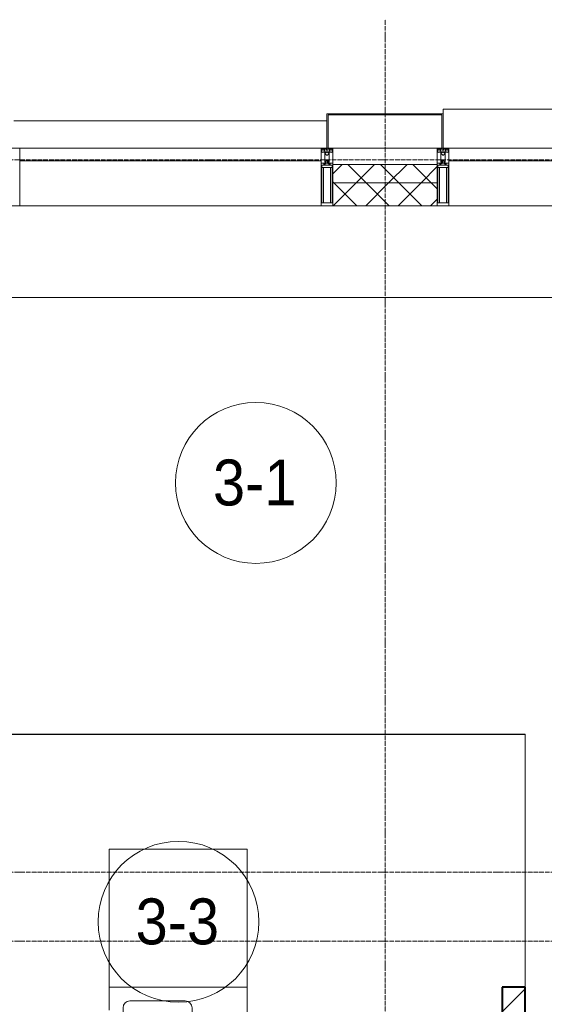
# Model space of a CAD drawing. Header units: millimetres. Extents: x 106966 to 201968, y 7718 to 228773.
# Tile 16 of 44: x 113560 to 115843, y 29425 to 33710. Entities that reach past the tile are written whole.
import ezdxf

# ---------------------------------------------------------------- set-up
doc = ezdxf.new("R2010")
doc.units = ezdxf.units.MM
doc.linetypes.add('ADSK_Линия сетки', pattern=[25, 20, -2.5, 0, -2.5])
doc.linetypes.add('Линия сетки', pattern=[25, 20, -2.5, 0, -2.5])
for name, color, linetype, lineweight in [('Импосты витража', 7, 'Continuous', 18), ('Колонны', 7, 'Continuous', 18), ('Марки помещений', 7, 'Continuous', 20), ('Мебель', 7, 'Continuous', 18), ('Оси', 7, 'Continuous', 9), ('Панели витража', 7, 'Continuous', 18), ('Перекрытия', 7, 'Continuous', 18), ('Сантехнические приборы', 7, 'Continuous', 18), ('Стены', 7, 'Continuous', 18), ('Стены разрез', 7, 'Continuous', 40), ('Стены штриховка', 7, 'Continuous', 40), ('Элементы узлов', 7, 'Continuous', 18)]:
    doc.layers.add(name, color=color, linetype=linetype, lineweight=lineweight)
doc.styles.add('Arial_3', font='arial.ttf', dxfattribs={"width": 0.9, "height": 200})
pattern_1 = [(45, (0, 0), (-70.71068, 70.71068), []), (135, (0, 0), (-70.71068, -70.71068), [])]

# ---------------------------------------------------------------- blocks, each defined once
blk = doc.blocks.new('MR_Мойка - Кухонная мойка-V19-МКСС_К4_L24_81_300_')
at = {"layer": 'Сантехнические приборы', "color": 253, "true_color": 0xaaaaaa}
for p, q in [((-300, 50), (-300, -550)), ((-300, 50), (-300, -550)), ((-136.7, -6.7), (-122.6, -33.3)), ((-79, -39), (-69.8, -48.2)), ((-45.7, -24.2), (-55, -14.9)), ((35.5, -105.4), (-45.7, -24.2)), ((2.7, -6.7), (-11.4, -33.3)), ((-104, -70), (-210, -70)), ((-69.8, -48.2), (11.4, -129.4)), ((210, -70), (0.1, -70)), ((-240, -100), (-240, -360)), ((-74, -360), (-74, -100)), ((-60, -100), (-60, -460)), ((15.7, -129.4), (35.5, -109.6)), ((240, -460), (240, -100)), ((-210, -390), (-104, -390)), ((300, -550), (300, -450)), ((-30, -490), (210, -490)), ((-300, -550), (300, -550))]:
    blk.add_line(p, q, dxfattribs=at)
for centre, radius, start, end in [((-129.7, -20), 15, 360, 180), ((-129.7, -20), 15, 180, 360), ((-67, -26.9), 17, 45, 225), ((136.3, 77.5), 208.5, 209.1823, 223.4054), ((-4.3, -20), 15, 360, 180), ((-4.3, -20), 15, 180, 360), ((-210, -100), 30, 90, 180), ((-104, -100), 30, 360, 90), ((-171.5, -230.2), 208.5, 46.5946, 60.8177), ((-30, -100), 30, 118.5511, 180), ((-21.7, -72.3), 9.19, 225, 45), ((210, -100), 30, 360, 90), ((-157, -130), 20, 360, 180), ((33.3, -107.5), 3, 315, 45), ((33.3, -107.5), 3, 315, 45), ((-157, -130), 20, 180, 360), ((10, -170), 20, 360, 180), ((10, -170), 20, 180, 360), ((13.5, -127.3), 3, 225, 315), ((13.5, -127.3), 3, 225, 315), ((-210, -360), 30, 180, 270), ((-104, -360), 30, 270, 360), ((-30, -460), 30, 180, 270), ((210, -460), 30, 270, 360)]:
    blk.add_arc(centre, radius, start, end, dxfattribs=at)
blk = doc.blocks.new('MR_Зона обслуживания - MR_Зона обслуживания-2638748-МКСС_К4_L24_81_300_')
at = {"layer": 'Мебель', "lineweight": 9}
for p, q in [((300, 0), (-300, 0)), ((-300, 0), (-300, -600)), ((300, -600), (300, 0)), ((-300, -600), (300, -600))]:
    blk.add_line(p, q, dxfattribs=at)
blk = doc.blocks.new('135_SLK_K4_AR_rvt-1-МКСС_К4_L24_81_300_')
at = {"layer": 'Стены разрез', "lineweight": 9, "true_color": 0xaaaaaa}
h = blk.add_hatch(dxfattribs=at)
h.set_pattern_fill('FP_3', color=253, style=0, pattern_type=2)
h.set_pattern_definition([(45, (0, 0), (-70.71068, 70.71068), [])])
h.paths.add_polyline_path([(115660, 28200), (115760, 28200), (115760, 29500), (115660, 29500), (115660, 28800)])
at = {"layer": 'Перекрытия', "color": 253, "true_color": 0xaaaaaa}
blk.add_line((116960, 32500), (112749.8, 32500), dxfattribs=at)
at = {"layer": 'Стены', "color": 253, "true_color": 0xaaaaaa}
for p, q in [((112350, 30600.4), (115760.4, 30600.4)), ((115759.6, 30599.6), (112350, 30599.6)), ((115759.6, 29500), (115759.6, 30599.6)), ((115760.4, 30599.6), (115760.4, 30600.4)), ((115760.4, 30599.6), (115760.4, 29500))]:
    blk.add_line(p, q, dxfattribs=at)
at = {"layer": 'Стены разрез', "color": 253, "true_color": 0xaaaaaa}
for p, q in [((115760, 29500), (115660, 29500)), ((115660, 29500), (115660, 28900)), ((115760, 28200), (115760, 29500))]:
    blk.add_line(p, q, dxfattribs=at)
at = {"layer": 'Мебель', "color": 253, "lineweight": 18, "true_color": 0xaaaaaa, "rotation": 180}
blk.add_blockref('MR_Зона обслуживания - MR_Зона обслуживания-2638748-МКСС_К4_L24_81_300_', (114250, 29500), dxfattribs=at)
at = {"layer": 'Сантехнические приборы', "color": 253, "lineweight": 18, "true_color": 0xaaaaaa, "rotation": 180}
blk.add_blockref('MR_Мойка - Кухонная мойка-V19-МКСС_К4_L24_81_300_', (114250, 28950), dxfattribs=at)
blk = doc.blocks.new('System Panel - A_PAN_Glass-7513939-МКСС_К4_L24_81_300_')
at = {"layer": 'Панели витража', "color": 253, "lineweight": 5, "true_color": 0xaaaaaa}
for p, q in [((656.25, 0), (-656.25, 0)), ((-656.25, 0), (-656.25, -55)), ((656.25, -55), (656.25, 0)), ((-656.25, -55), (656.25, -55))]:
    blk.add_line(p, q, dxfattribs=at)
blk = doc.blocks.new('Rectangular Mullion - R_StandardFrame_50Wx250H-5816490-МКСС_К4_L24_81_300_')
at = {"layer": 'Импосты витража', "color": 253, "lineweight": 5, "true_color": 0xaaaaaa}
blk.add_line((134740, 32900), (133427.5, 32900), dxfattribs=at)
blk = doc.blocks.new('Rectangular Mullion - 50Wx250H-2623690-МКСС_К4_L24_81_300_')
at = {"layer": 'Элементы узлов', "color": 253, "lineweight": 5, "true_color": 0xaaaaaa}
for p, q in [((-25, 65.2), (-25, 250)), ((-25, 250), (0, 250)), ((-23, 237.3), (0, 237.3)), ((-23, 237.3), (-23, 73.6)), ((-14.9, 84), (-14.9, 237.3)), ((25, 250), (0, 250)), ((23, 237.3), (0, 237.3)), ((14.9, 84), (14.9, 237.3)), ((23, 237.3), (23, 73.6)), ((25, 65.2), (25, 250)), ((-14, 65.2), (-25, 65.2)), ((0, 84), (-23, 84)), ((-0.5, 73.6), (-23, 73.6)), ((-14, 71.3), (-14, 65.2)), ((-10, 71.3), (-14, 71.3)), ((-10, 53), (-10, 71.3)), ((-8.7, 53), (-10, 53)), ((-10, 53), (-10, 17)), ((-8.7, 53), (-7, 54.7)), ((-7, 65.2), (-5.9, 67.3)), ((-7, 65.2), (-7, 54.7)), ((-4.1, 67.3), (-5.9, 67.3)), ((-4.1, 67.3), (-2.9, 65.1)), ((-2.9, 65.1), (-2.9, 54.6)), ((-1.3, 53), (-2.9, 54.6)), ((0, 53), (-1.3, 53)), ((0, 84), (23, 84)), ((0, 53), (1.3, 53)), ((0.5, 73.6), (23, 73.6)), ((1.3, 53), (2.9, 54.6)), ((4.1, 67.3), (2.9, 65.1)), ((2.9, 65.1), (2.9, 54.6)), ((4.1, 67.3), (5.9, 67.3)), ((7, 65.2), (5.9, 67.3)), ((7, 65.2), (7, 54.7)), ((8.7, 53), (7, 54.7)), ((8.7, 53), (10, 53)), ((10, 71.3), (14, 71.3)), ((10, 53), (10, 71.3)), ((10, 53), (10, 17)), ((14, 71.3), (14, 65.2)), ((14, 65.2), (25, 65.2)), ((-23.8, 14.6), (-25, 14.2)), ((-25, 0), (-25, 14.2)), ((-22.3, 17), (-23.8, 17)), ((-23.8, 17), (-23.8, 14.6)), ((-22.5, 10.6), (-23.8, 14.6)), ((-22.5, 10.6), (-23.7, 9.9)), ((-23.7, 1.3), (-23.7, 9.9)), ((-23.7, 1.3), (-11.8, 1.3)), ((-23.2, 10.2), (-22.5, 8)), ((-22.5, 8), (-22.5, 4.5)), ((-21.3, 4.5), (-22.5, 4.5)), ((-22.3, 17), (-22.3, 16)), ((-22.3, 16), (-21.3, 16)), ((-19, 17.6), (-21.3, 16)), ((-21.3, 4.5), (-21.3, 6.5)), ((-21.3, 6.5), (-14.2, 6.5)), ((-18.4, 16.6), (-19, 17.6)), ((-7.4, 16.6), (-18.4, 16.6)), ((-14.2, 6.5), (-14.2, 4.5)), ((-13.2, 4.5), (-14.2, 4.5)), ((-13.2, 4.5), (-12.2, 7.2)), ((-12.7, 7.6), (-11.3, 11.4)), ((-12.7, 7.6), (-11.8, 6.9)), ((-12.2, 9), (-12.2, 14.8)), ((-12.2, 14.8), (0, 14.8)), ((-11.8, 1.3), (-11.8, 6.9)), ((-10.5, 11.2), (-11.3, 11.4)), ((-10.5, 1.5), (-10.5, 11.2)), ((-4.8, 1.5), (-10.5, 1.5)), ((-10, 17), (-7.5, 17)), ((-8.5, 23), (-1.5, 30)), ((-8.5, 18.5), (-8.5, 23)), ((-7.5, 18.5), (-8.5, 18.5)), ((-7.5, 17), (-7.5, 18.5)), ((-7.4, 18), (-7.4, 16.6)), ((-2.6, 18), (-7.4, 18)), ((0, 8), (-4.8, 8)), ((-4.8, 1.5), (-4.8, 8)), ((-2.6, 18), (-2.6, 16.8)), ((-2.6, 16.8), (0, 16.8)), ((-1.5, 30), (0, 30)), ((1.5, 30), (0, 30)), ((2.6, 16.8), (0, 16.8)), ((0, 14.8), (0, 16.8)), ((0, 14.8), (0, 16.8)), ((12.2, 14.8), (0, 14.8)), ((0, 0), (0, 8)), ((0, 8), (4.8, 8)), ((0, 0), (0, 8)), ((8.5, 23), (1.5, 30)), ((2.6, 18), (2.6, 16.8)), ((2.6, 18), (7.4, 18)), ((4.8, 1.5), (4.8, 8)), ((4.8, 1.5), (10.5, 1.5)), ((7.4, 18), (7.4, 16.6)), ((7.4, 16.6), (18.4, 16.6)), ((7.5, 18.5), (8.5, 18.5)), ((7.5, 17), (7.5, 18.5)), ((10, 17), (7.5, 17)), ((8.5, 18.5), (8.5, 23)), ((10.5, 11.2), (11.3, 11.4)), ((10.5, 1.5), (10.5, 11.2)), ((12.7, 7.6), (11.3, 11.4)), ((12.7, 7.6), (11.8, 6.9)), ((11.8, 1.3), (11.8, 6.9)), ((23.7, 1.3), (11.8, 1.3)), ((12.2, 9), (12.2, 14.8)), ((13.2, 4.5), (12.2, 7.2)), ((13.2, 4.5), (14.2, 4.5)), ((21.3, 6.5), (14.2, 6.5)), ((14.2, 6.5), (14.2, 4.5)), ((18.4, 16.6), (19, 17.6)), ((19, 17.6), (21.3, 16)), ((22.3, 16), (21.3, 16)), ((21.3, 4.5), (21.3, 6.5)), ((21.3, 4.5), (22.5, 4.5)), ((22.3, 17), (22.3, 16)), ((22.3, 17), (23.8, 17)), ((22.5, 10.6), (23.8, 14.6)), ((22.5, 10.6), (23.7, 9.9)), ((23.2, 10.2), (22.5, 8)), ((22.5, 8), (22.5, 4.5)), ((23.7, 1.3), (23.7, 9.9)), ((23.8, 17), (23.8, 14.6)), ((23.8, 14.6), (25, 14.2)), ((25, 0), (25, 14.2)), ((-25, 0), (0, 0)), ((25, 0), (0, 0))]:
    blk.add_line(p, q, dxfattribs=at)
for centre, start, end in [((-0.5, 73.1), 360, 90), ((0.5, 73.1), 90, 180)]:
    blk.add_arc(centre, 0.5, start, end, dxfattribs=at)
blk = doc.blocks.new('Rectangular Mullion - R_StandardFrame_50Wx250H-7512947-МКСС_К4_L24_81_300_')
at = {"layer": 'Импосты витража', "color": 253, "lineweight": 5, "true_color": 0xaaaaaa}
for p, q in [((-25, 0), (-25, 250)), ((-25, 250), (25, 250)), ((25, 250), (25, 0)), ((0, 0), (-25, 0)), ((25, 0), (5, 0))]:
    blk.add_line(p, q, dxfattribs=at)
blk = doc.blocks.new('Rectangular Mullion - R_StandardFrame_50Wx250H-V38-МКСС_К4_L24_81_300_')
at = {"layer": 'Импосты витража', "color": 253, "lineweight": 5, "true_color": 0xaaaaaa}
for p, q in [((-25, 0), (-25, 250)), ((-25, 250), (25, 250)), ((25, 250), (25, 0)), ((-5, 0), (-25, 0)), ((25, 0), (0, 0))]:
    blk.add_line(p, q, dxfattribs=at)
blk = doc.blocks.new('System Panel - A_PAN_Glass-7513884-МКСС_К4_L24_81_300_')
at = {"layer": 'Панели витража', "color": 253, "lineweight": 5, "true_color": 0xaaaaaa}
for p, q in [((656.25, 0), (-656.25, 0)), ((-656.25, 0), (-656.25, -55)), ((656.25, -55), (656.25, 0)), ((-656.25, -55), (656.25, -55))]:
    blk.add_line(p, q, dxfattribs=at)
blk = doc.blocks.new('Rectangular Mullion - R_StandardFrame_50Wx250H-V42-МКСС_К4_L24_81_300_')
at = {"layer": 'Импосты витража', "color": 253, "lineweight": 5, "true_color": 0xaaaaaa}
for p, q in [((-25, 0), (-25, 250)), ((-25, 250), (25, 250)), ((25, 250), (25, 0)), ((25, 0), (-25, 0))]:
    blk.add_line(p, q, dxfattribs=at)
blk = doc.blocks.new('A_SLK_PAN_Type1 - Прямой тип панели-6538412-МКСС_К4_L24_81_300_')
at = {"layer": 'Колонны', "lineweight": 5}
for p, q in [((-247.5, 0), (-252.5, 0)), ((-252.5, 0), (-252.5, -150)), ((-247.5, -145), (-247.5, 0)), ((227.5, 0), (-227.5, 0)), ((247.5, 0), (247.5, -145)), ((252.5, 0), (247.5, 0)), ((252.5, -150), (252.5, 0)), ((-252.5, -150), (252.5, -150)), ((247.5, -145), (-247.5, -145))]:
    blk.add_line(p, q, dxfattribs=at)
blk = doc.blocks.new('A_OGR_PAN_Отлив - A_OGR_PAN_Отлив-6265669-МКСС_К4_L24_81_300_')
at = {"layer": 'Колонны', "color": 253, "lineweight": 5, "true_color": 0xaaaaaa}
for p in [(681.25, 170), (-681.25, 150)]:
    blk.add_line(p, (-681.25, 170), dxfattribs=at)
blk = doc.blocks.new('135_SLK_K4_AR_FCD_rvt-1-МКСС_К4_L24_81_300_')
at = {"layer": 'Стены разрез', "lineweight": 5, "true_color": 0xaaaaaa}
h = blk.add_hatch(dxfattribs=at)
h.set_pattern_fill('FP_4', color=253, style=0, pattern_type=2)
h.set_pattern_definition(pattern_1)
h.paths.add_polyline_path([(115377.5, 33000), (115377.5, 33080), (114922.5, 33080), (114922.5, 33000)])
h = blk.add_hatch(dxfattribs=at)
h.set_pattern_fill('FP_4', color=253, style=0, pattern_type=2)
h.set_pattern_definition(pattern_1)
h.paths.add_polyline_path([(115377.5, 32900), (115377.5, 33000), (114922.5, 33000), (114922.5, 32900)])
at = {"layer": 'Колонны', "color": 253, "lineweight": 5, "true_color": 0xaaaaaa}
blk.add_line((113535, 33270), (114897.5, 33270), dxfattribs=at)
at = {"layer": 'Стены разрез', "color": 253, "lineweight": 9, "true_color": 0xaaaaaa}
for p, q in [((115377.5, 33080), (114922.5, 33080)), ((114922.5, 33080), (114922.5, 32900)), ((115377.5, 32900), (115377.5, 33080)), ((114922.5, 32900), (115377.5, 32900))]:
    blk.add_line(p, q, dxfattribs=at)
at = {"layer": 'Стены штриховка', "color": 253, "lineweight": 9, "true_color": 0xaaaaaa}
blk.add_line((115377.5, 33000), (114922.5, 33000), dxfattribs=at)
at = {"layer": 'Импосты витража', "color": 253, "lineweight": 5, "true_color": 0xaaaaaa, "extrusion": (0, 0, -1), "rotation": 180}
for name, p in [('Rectangular Mullion - R_StandardFrame_50Wx250H-V42-МКСС_К4_L24_81_300_', (-113535, 33150)), ('Rectangular Mullion - 50Wx250H-2623690-МКСС_К4_L24_81_300_', (-114897.5, 33150)), ('Rectangular Mullion - R_StandardFrame_50Wx250H-7512947-МКСС_К4_L24_81_300_', (-114897.5, 33150)), ('Rectangular Mullion - 50Wx250H-2623690-МКСС_К4_L24_81_300_', (-115402.5, 33150)), ('Rectangular Mullion - R_StandardFrame_50Wx250H-V38-МКСС_К4_L24_81_300_', (-115402.5, 33150))]:
    blk.add_blockref(name, p, dxfattribs=at)
at = {"layer": 'Импосты витража', "color": 253, "lineweight": 5, "true_color": 0xaaaaaa}
for p in [(-19867.5, 0), (-18000, 0)]:
    blk.add_blockref('Rectangular Mullion - R_StandardFrame_50Wx250H-5816490-МКСС_К4_L24_81_300_', p, dxfattribs=at)
at = {"layer": 'Колонны', "color": 253, "lineweight": 5, "true_color": 0xaaaaaa, "rotation": 180}
blk.add_blockref('A_SLK_PAN_Type1 - Прямой тип панели-6538412-МКСС_К4_L24_81_300_', (115150, 33150), dxfattribs=at)
at = {"layer": 'Колонны', "color": 253, "lineweight": 5, "true_color": 0xaaaaaa}
blk.add_blockref('A_OGR_PAN_Отлив - A_OGR_PAN_Отлив-6265669-МКСС_К4_L24_81_300_', (116083.8, 33150), dxfattribs=at)
at = {"layer": 'Панели витража', "color": 253, "lineweight": 5, "true_color": 0xaaaaaa}
for name, p in [('System Panel - A_PAN_Glass-7513884-МКСС_К4_L24_81_300_', (114216.3, 33150)), ('System Panel - A_PAN_Glass-7513939-МКСС_К4_L24_81_300_', (116083.8, 33150))]:
    blk.add_blockref(name, p, dxfattribs=at)
blk = doc.blocks.new('050_Марка_Помещение - Номер-620969-МКСС_К4_L24_81_300_')
at = {"layer": 'Марки помещений'}
blk.add_circle((0, 0), 3.5, dxfattribs=at)

msp = doc.modelspace()

# ---------------------------------------------------------------- linework, layer by layer
at = {"layer": 'Оси', "linetype": 'Линия сетки'}
msp.add_line((115150, 12025.7), (115150, 33709.6), dxfattribs=at)
at = {"layer": 'Оси', "linetype": 'ADSK_Линия сетки'}
for p, q in [((136800, 33100), (107783.9, 33100)), ((136800, 30000), (109053.9, 30000)), ((136800, 29700), (107783.9, 29700))]:
    msp.add_line(p, q, dxfattribs=at)

# ---------------------------------------------------------------- block references
at = {"lineweight": 5}
for name in ['135_SLK_K4_AR_FCD_rvt-1-МКСС_К4_L24_81_300_', '135_SLK_K4_AR_rvt-1-МКСС_К4_L24_81_300_']:
    msp.add_blockref(name, (0, 0), dxfattribs=at)
at = {"layer": 'Марки помещений', "xscale": 99.99999999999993, "yscale": 99.99999999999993, "zscale": 99.99999999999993}
for p in [(114587.7, 31693.9), (114251.1, 29784)]:
    msp.add_blockref('050_Марка_Помещение - Номер-620969-МКСС_К4_L24_81_300_', p, dxfattribs=at)

# ---------------------------------------------------------------- texts
at = {"layer": 'Марки помещений', "lineweight": 9, "char_height": 200, "width": 447.342, "attachment_point": 1, "style": 'Arial_3'}
for s, insert in [('3-1', (114401.2, 31795.7)), ('3-3', (114064.5, 29885.8))]:
    msp.add_mtext(s, dxfattribs=dict(at, insert=insert))

doc.saveas('drawing.dxf')
